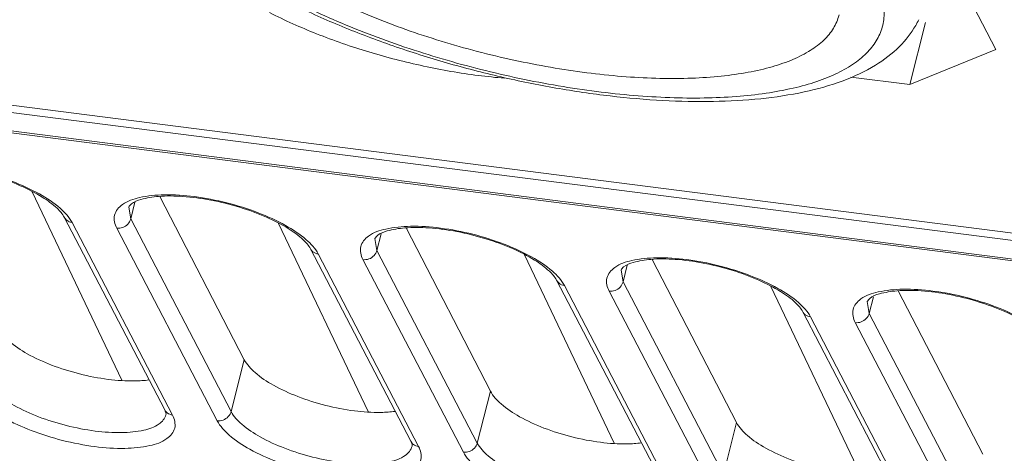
# Model space of a CAD drawing. Header units: millimetres. Extents: x -473 to 23648, y -382 to 1866.
# Tile 158 of 256: x 5718 to 5760, y 429 to 447. Entities that reach past the tile are written whole.
import ezdxf

# ---------------------------------------------------------------- set-up
doc = ezdxf.new("R2010")
doc.units = ezdxf.units.MM
doc.header["$LTSCALE"] = 80
doc.layers.get('0').update_dxf_attribs({"linetype": 'CONTINUOUS'})
for name, color, linetype in [('09_ALL_ROUNDS', 7, 'CONTINUOUS'), ('10_ALL_CHAMFER', 7, 'CONTINUOUS'), ('20_ALL_FEATURES', 7, 'CONTINUOUS')]:
    doc.layers.add(name, color=color, linetype=linetype)

msp = doc.modelspace()

# ---------------------------------------------------------------- linework, layer by layer
at = {"linetype": 'Continuous', "lineweight": 0}
msp.add_arc((5752.794, 448.974), 3.871, 330.0422, 334.1368, dxfattribs=at)
for points, knots in [([(5722.783, 453.61), (5723.013, 453.17), (5723.62, 452.287), (5724.802, 451.086), (5726.26, 449.942), (5727.942, 448.871), (5729.815, 447.877), (5731.848, 446.968), (5734.008, 446.152), (5736.258, 445.441), (5738.56, 444.846), (5740.876, 444.375), (5743.168, 444.039), (5745.397, 443.844), (5747.529, 443.798), (5749.533, 443.908), (5751.379, 444.184), (5753.021, 444.639), (5754.399, 445.276), (5755.456, 446.075), (5755.961, 446.717), (5756.148, 447.041)], [0, 0, 0, 0, 1.489507, 3.187127, 5.040734, 7.036885, 9.161876, 11.396083, 13.713269, 16.08281, 18.471452, 20.84502, 23.170014, 25.415261, 27.553431, 29.563176, 31.430199, 33.14097, 34.660898, 35.957594, 37.078621, 37.078621, 37.078621, 37.078621]), ([(5723.769, 452.954), (5723.9, 452.703), (5724.227, 452.196), (5724.85, 451.468), (5725.626, 450.736), (5726.547, 450.006), (5727.604, 449.288), (5728.786, 448.587), (5730.08, 447.913), (5731.472, 447.271), (5732.947, 446.67), (5734.489, 446.116), (5736.081, 445.615), (5737.706, 445.172), (5739.345, 444.792), (5740.982, 444.48), (5742.598, 444.238), (5744.176, 444.07), (5745.698, 443.977), (5747.148, 443.96), (5748.511, 444.02), (5749.771, 444.154), (5750.915, 444.363), (5751.932, 444.644), (5752.811, 444.994), (5753.544, 445.411), (5754.123, 445.893), (5754.539, 446.439), (5754.78, 447.046), (5754.837, 447.698), (5754.713, 448.379), (5754.526, 448.82), (5754.41, 449.042)], [0, 0, 0, 0, 0.847253, 1.801938, 2.867854, 4.043555, 5.323771, 6.700361, 8.162971, 9.699511, 11.29654, 12.939578, 14.613394, 16.302268, 17.990248, 19.661392, 21.300025, 22.890984, 24.419894, 25.873446, 27.239725, 28.508597, 29.672208, 30.72566, 31.668015, 32.503772, 33.244998, 33.913826, 34.543661, 35.175891, 35.851366, 36.602281, 36.602281, 36.602281, 36.602281]), ([(5725.572, 452.724), (5725.696, 452.486), (5726.011, 452.004), (5726.616, 451.316), (5727.376, 450.624), (5728.28, 449.937), (5729.319, 449.262), (5730.479, 448.61), (5731.746, 447.986), (5733.106, 447.4), (5734.54, 446.858), (5736.03, 446.368), (5737.559, 445.935), (5739.108, 445.565), (5740.655, 445.263), (5742.183, 445.033), (5743.673, 444.876), (5745.104, 444.795), (5746.461, 444.792), (5747.726, 444.866), (5748.883, 445.015), (5749.919, 445.239), (5750.821, 445.534), (5751.58, 445.898), (5752.187, 446.33), (5752.634, 446.828), (5752.832, 447.237), (5752.893, 447.458), (5752.9, 447.486)], [0, 0, 0, 0, 0.804414, 1.718088, 2.744465, 3.881157, 5.121597, 6.456119, 7.8727, 9.357495, 10.895279, 12.469812, 14.06418, 15.66111, 17.243287, 18.793658, 20.295749, 21.733998, 23.094111, 24.363477, 25.531667, 26.591105, 27.538026, 28.373934, 29.107814, 29.759123, 30.360248, 30.447578, 30.447578, 30.447578, 30.447578])]:
    msp.add_open_spline(points, degree=3, knots=knots, dxfattribs=at)
at = {"layer": '09_ALL_ROUNDS', "linetype": 'Continuous', "lineweight": 0}
for p, q in [((5644.019, 452.776), (5775.88, 435.943)), ((5776.317, 435.107), (5644.456, 451.94)), ((5776.419, 435.016), (5644.558, 451.849)), ((5753.396, 444.86), (5755.895, 444.541)), ((5722.501, 432.027), (5718.698, 439.994)), ((5722.87, 438.85), (5723.05, 439.557)), ((5722.87, 438.85), (5722.788, 439.352)), ((5720.056, 438.922), (5724.313, 430.771)), ((5720.384, 438.703), (5724.641, 430.552)), ((5727.128, 430.7), (5722.87, 438.85)), ((5726.539, 430.31), (5722.282, 438.461)), ((5732.936, 430.695), (5729.133, 438.662)), ((5733.306, 437.518), (5733.223, 438.02)), ((5733.306, 437.518), (5733.485, 438.225)), ((5730.491, 437.59), (5734.748, 429.439)), ((5737.563, 429.368), (5733.306, 437.518)), ((5730.819, 437.371), (5735.077, 429.22)), ((5736.974, 428.978), (5732.717, 437.129)), ((5743.371, 429.363), (5739.569, 437.33)), ((5743.741, 436.186), (5743.659, 436.688)), ((5743.741, 436.186), (5743.92, 436.893)), ((5740.926, 436.257), (5745.183, 428.107)), ((5747.998, 428.036), (5743.741, 436.186)), ((5741.255, 436.039), (5745.512, 427.888)), ((5747.409, 427.646), (5743.152, 435.797)), ((5753.807, 428.03), (5750.004, 435.998)), ((5754.176, 434.854), (5754.094, 435.355)), ((5754.176, 434.854), (5754.355, 435.561)), ((5751.361, 434.925), (5755.618, 426.775)), ((5751.69, 434.707), (5755.947, 426.556)), ((5758.433, 426.704), (5754.176, 434.854)), ((5757.844, 426.314), (5753.587, 434.464)), ((5727.128, 430.7), (5727.686, 432.895)), ((5737.563, 429.368), (5738.121, 431.563)), ((5747.998, 428.036), (5748.556, 430.231))]:
    msp.add_line(p, q, dxfattribs=at)
for points, knots in [([(5728.755, 447.588), (5729.405, 447.255), (5730.788, 446.639), (5732.975, 445.885), (5735.267, 445.295), (5737.196, 444.961), (5738.347, 444.839), (5738.719, 444.808)], [0, 0, 0, 0, 2.190654, 4.534246, 6.930945, 9.28284, 10.401658, 10.401658, 10.401658, 10.401658]), ([(5712.81, 441.09), (5713.155, 441.165), (5713.935, 441.239), (5715.178, 441.15), (5716.511, 440.893), (5717.809, 440.486), (5718.948, 439.971), (5719.608, 439.54), (5719.877, 439.307)], [0, 0, 0, 0, 1.057978, 2.333062, 3.726785, 5.122432, 6.403071, 7.469547, 7.469547, 7.469547, 7.469547]), ([(5719.749, 439.302), (5719.557, 439.482), (5719.056, 439.842), (5718.147, 440.301), (5717.043, 440.703), (5715.853, 440.998), (5714.703, 441.154), (5713.702, 441.171), (5712.973, 441.053), (5712.518, 440.898), (5712.381, 440.734), (5712.353, 440.684)], [0, 0, 0, 0, 0.790711, 1.837041, 3.046555, 4.308139, 5.505741, 6.528896, 7.286851, 7.737953, 7.91093, 7.91093, 7.91093, 7.91093]), ([(5722.282, 438.461), (5722.195, 438.626), (5722.093, 439.037), (5722.554, 439.565), (5722.99, 439.702), (5723.245, 439.757)], [0, 0, 0, 0, 0.560358, 1.117798, 1.903198, 1.903198, 1.903198, 1.903198]), ([(5730.184, 437.97), (5729.992, 438.15), (5729.491, 438.51), (5728.582, 438.969), (5727.478, 439.371), (5726.289, 439.666), (5725.138, 439.822), (5724.137, 439.839), (5723.408, 439.721), (5722.953, 439.566), (5722.816, 439.402), (5722.788, 439.352)], [0, 0, 0, 0, 0.790711, 1.837041, 3.046555, 4.308139, 5.505741, 6.528896, 7.286851, 7.737953, 7.91093, 7.91093, 7.91093, 7.91093]), ([(5723.245, 439.757), (5723.59, 439.833), (5724.37, 439.906), (5725.613, 439.818), (5726.946, 439.561), (5728.244, 439.154), (5729.383, 438.639), (5730.043, 438.208), (5730.312, 437.975)], [0, 0, 0, 0, 1.057978, 2.333062, 3.726785, 5.122432, 6.403071, 7.469547, 7.469547, 7.469547, 7.469547]), ([(5720.384, 438.703), (5720.305, 438.713), (5720.171, 438.765), (5720.082, 438.873), (5720.056, 438.922)], [0, 0, 0, 0, 0.2396081, 0.406425, 0.406425, 0.406425, 0.406425]), ([(5722.282, 438.461), (5722.366, 438.45), (5722.543, 438.473), (5722.762, 438.616), (5722.85, 438.77), (5722.87, 438.85)], [0, 0, 0, 0, 0.2542771, 0.5127048, 0.7610326, 0.7610326, 0.7610326, 0.7610326]), ([(5732.717, 437.129), (5732.63, 437.294), (5732.528, 437.705), (5732.99, 438.233), (5733.425, 438.369), (5733.68, 438.425)], [0, 0, 0, 0, 0.560358, 1.117798, 1.903198, 1.903198, 1.903198, 1.903198]), ([(5740.619, 436.637), (5740.427, 436.818), (5739.926, 437.178), (5739.017, 437.637), (5737.913, 438.039), (5736.724, 438.334), (5735.573, 438.49), (5734.572, 438.507), (5733.843, 438.388), (5733.388, 438.234), (5733.252, 438.07), (5733.223, 438.02)], [0, 0, 0, 0, 0.790711, 1.837041, 3.046555, 4.308139, 5.505741, 6.528896, 7.286851, 7.737953, 7.91093, 7.91093, 7.91093, 7.91093]), ([(5733.68, 438.425), (5734.025, 438.501), (5734.805, 438.574), (5736.048, 438.485), (5737.381, 438.229), (5738.679, 437.822), (5739.818, 437.307), (5740.478, 436.876), (5740.747, 436.642)], [0, 0, 0, 0, 1.057978, 2.333062, 3.726785, 5.122432, 6.403071, 7.469547, 7.469547, 7.469547, 7.469547]), ([(5730.819, 437.371), (5730.74, 437.381), (5730.606, 437.433), (5730.517, 437.54), (5730.491, 437.59)], [0, 0, 0, 0, 0.2396081, 0.406425, 0.406425, 0.406425, 0.406425]), ([(5732.717, 437.129), (5732.801, 437.118), (5732.978, 437.141), (5733.197, 437.284), (5733.285, 437.438), (5733.306, 437.518)], [0, 0, 0, 0, 0.2542771, 0.5127048, 0.7610326, 0.7610326, 0.7610326, 0.7610326]), ([(5743.152, 435.797), (5743.065, 435.962), (5742.963, 436.373), (5743.425, 436.901), (5743.86, 437.037), (5744.116, 437.093)], [0, 0, 0, 0, 0.560358, 1.117798, 1.903198, 1.903198, 1.903198, 1.903198]), ([(5751.054, 435.305), (5750.862, 435.486), (5750.361, 435.846), (5749.452, 436.305), (5748.348, 436.707), (5747.159, 437.002), (5746.008, 437.158), (5745.007, 437.175), (5744.278, 437.056), (5743.824, 436.902), (5743.687, 436.738), (5743.659, 436.688)], [0, 0, 0, 0, 0.790711, 1.837041, 3.046555, 4.308139, 5.505741, 6.528896, 7.286851, 7.737953, 7.91093, 7.91093, 7.91093, 7.91093]), ([(5744.116, 437.093), (5744.46, 437.169), (5745.24, 437.242), (5746.483, 437.153), (5747.816, 436.897), (5749.114, 436.49), (5750.253, 435.975), (5750.914, 435.543), (5751.182, 435.31)], [0, 0, 0, 0, 1.057978, 2.333062, 3.726785, 5.122432, 6.403071, 7.469547, 7.469547, 7.469547, 7.469547]), ([(5741.255, 436.039), (5741.175, 436.049), (5741.041, 436.101), (5740.952, 436.208), (5740.926, 436.258)], [0, 0, 0, 0, 0.2396081, 0.406425, 0.406425, 0.406425, 0.406425]), ([(5743.152, 435.797), (5743.236, 435.786), (5743.413, 435.809), (5743.632, 435.952), (5743.72, 436.106), (5743.741, 436.186)], [0, 0, 0, 0, 0.2542771, 0.5127048, 0.7610326, 0.7610326, 0.7610326, 0.7610326]), ([(5761.489, 433.973), (5761.297, 434.154), (5760.796, 434.514), (5759.887, 434.973), (5758.783, 435.375), (5757.594, 435.67), (5756.443, 435.826), (5755.442, 435.843), (5754.713, 435.724), (5754.259, 435.57), (5754.122, 435.406), (5754.094, 435.355)], [0, 0, 0, 0, 0.790711, 1.837041, 3.046555, 4.308139, 5.505741, 6.528896, 7.286851, 7.737953, 7.91093, 7.91093, 7.91093, 7.91093]), ([(5754.551, 435.761), (5754.895, 435.837), (5755.675, 435.91), (5756.918, 435.821), (5758.251, 435.564), (5759.549, 435.158), (5760.688, 434.643), (5761.349, 434.211), (5761.617, 433.978)], [0, 0, 0, 0, 1.057978, 2.333062, 3.726785, 5.122432, 6.403071, 7.469547, 7.469547, 7.469547, 7.469547]), ([(5753.587, 434.464), (5753.5, 434.63), (5753.398, 435.041), (5753.86, 435.569), (5754.295, 435.705), (5754.551, 435.761)], [0, 0, 0, 0, 0.560358, 1.117798, 1.903198, 1.903198, 1.903198, 1.903198]), ([(5751.69, 434.707), (5751.61, 434.717), (5751.476, 434.769), (5751.387, 434.876), (5751.361, 434.925)], [0, 0, 0, 0, 0.2396081, 0.406425, 0.406425, 0.406425, 0.406425]), ([(5753.587, 434.464), (5753.671, 434.454), (5753.848, 434.476), (5754.067, 434.62), (5754.155, 434.774), (5754.176, 434.854)], [0, 0, 0, 0, 0.2542771, 0.5127048, 0.7610326, 0.7610326, 0.7610326, 0.7610326]), ([(5724.364, 430.562), (5724.323, 430.405), (5724.036, 430.082), (5723.35, 429.865), (5722.427, 429.779), (5721.323, 429.857), (5720.139, 430.085), (5718.986, 430.445), (5717.972, 430.903), (5717.191, 431.412), (5716.801, 431.823), (5716.692, 432.032)], [0, 0, 0, 0, 0.486322, 1.184001, 2.12345, 3.255557, 4.493079, 5.732595, 6.87048, 7.818651, 8.524498, 8.524498, 8.524498, 8.524498]), ([(5724.641, 430.552), (5724.728, 430.387), (5724.83, 429.976), (5724.368, 429.448), (5723.593, 429.205), (5722.554, 429.107), (5721.31, 429.195), (5719.977, 429.453), (5718.68, 429.859), (5717.539, 430.375), (5716.662, 430.947), (5716.225, 431.409), (5716.104, 431.642)], [0, 0, 0, 0, 0.560358, 1.117798, 1.903198, 2.961176, 4.23626, 5.629983, 7.02563, 8.30627, 9.372745, 10.161558, 10.161558, 10.161558, 10.161558]), ([(5724.641, 430.552), (5724.562, 430.563), (5724.428, 430.614), (5724.339, 430.722), (5724.313, 430.771)], [0, 0, 0, 0, 0.2396078, 0.406425, 0.406425, 0.406425, 0.406425]), ([(5724.364, 430.562), (5724.367, 430.575), (5724.37, 430.612), (5724.361, 430.649), (5724.355, 430.671)], [0, 0, 0, 0, 0.0409591, 0.1104663, 0.1104663, 0.1104663, 0.1104663]), ([(5726.539, 430.31), (5726.623, 430.299), (5726.8, 430.322), (5727.019, 430.466), (5727.107, 430.62), (5727.128, 430.7)], [0, 0, 0, 0, 0.2542775, 0.5127044, 0.7610325, 0.7610325, 0.7610325, 0.7610325]), ([(5734.799, 429.23), (5734.758, 429.073), (5734.471, 428.749), (5733.785, 428.532), (5732.862, 428.446), (5731.758, 428.525), (5730.574, 428.753), (5729.422, 429.113), (5728.407, 429.571), (5727.626, 430.08), (5727.236, 430.491), (5727.128, 430.7)], [0, 0, 0, 0, 0.486322, 1.184001, 2.12345, 3.255557, 4.493079, 5.732595, 6.87048, 7.818651, 8.524498, 8.524498, 8.524498, 8.524498]), ([(5735.077, 429.22), (5735.163, 429.055), (5735.265, 428.644), (5734.803, 428.116), (5734.028, 427.872), (5732.989, 427.775), (5731.745, 427.863), (5730.412, 428.12), (5729.115, 428.526), (5727.974, 429.043), (5727.097, 429.615), (5726.661, 430.077), (5726.539, 430.31)], [0, 0, 0, 0, 0.560358, 1.117798, 1.903198, 2.961176, 4.23626, 5.629983, 7.02563, 8.30627, 9.372745, 10.161558, 10.161558, 10.161558, 10.161558]), ([(5735.077, 429.22), (5734.997, 429.23), (5734.863, 429.282), (5734.774, 429.39), (5734.748, 429.439)], [0, 0, 0, 0, 0.2396078, 0.406425, 0.406425, 0.406425, 0.406425]), ([(5734.799, 429.23), (5734.802, 429.243), (5734.805, 429.28), (5734.796, 429.317), (5734.79, 429.339)], [0, 0, 0, 0, 0.0409591, 0.1104663, 0.1104663, 0.1104663, 0.1104663]), ([(5736.974, 428.978), (5737.058, 428.967), (5737.235, 428.99), (5737.454, 429.134), (5737.542, 429.288), (5737.563, 429.368)], [0, 0, 0, 0, 0.2542775, 0.5127044, 0.7610325, 0.7610325, 0.7610325, 0.7610325]), ([(5745.234, 427.898), (5745.193, 427.741), (5744.906, 427.417), (5744.22, 427.2), (5743.297, 427.114), (5742.193, 427.192), (5741.009, 427.42), (5739.857, 427.781), (5738.842, 428.239), (5738.061, 428.748), (5737.672, 429.159), (5737.563, 429.368)], [0, 0, 0, 0, 0.486322, 1.184001, 2.12345, 3.255557, 4.493079, 5.732595, 6.87048, 7.818651, 8.524498, 8.524498, 8.524498, 8.524498]), ([(5745.512, 427.888), (5745.598, 427.723), (5745.7, 427.312), (5745.238, 426.784), (5744.463, 426.54), (5743.424, 426.443), (5742.18, 426.531), (5740.847, 426.788), (5739.55, 427.194), (5738.409, 427.711), (5737.532, 428.283), (5737.096, 428.745), (5736.974, 428.978)], [0, 0, 0, 0, 0.560358, 1.117798, 1.903198, 2.961176, 4.23626, 5.629983, 7.02563, 8.30627, 9.372745, 10.161558, 10.161558, 10.161558, 10.161558])]:
    msp.add_open_spline(points, degree=3, knots=knots, dxfattribs=at)
for points in [[(5720.056, 438.922), (5719.98, 439.066), (5719.867, 439.19), (5719.749, 439.302)], [(5719.877, 439.307), (5720.075, 439.134), (5720.263, 438.936), (5720.384, 438.703)], [(5730.491, 437.59), (5730.415, 437.734), (5730.303, 437.858), (5730.184, 437.97)], [(5730.312, 437.975), (5730.51, 437.802), (5730.698, 437.604), (5730.819, 437.371)], [(5740.926, 436.257), (5740.85, 436.402), (5740.738, 436.526), (5740.619, 436.637)], [(5740.747, 436.642), (5740.945, 436.47), (5741.133, 436.272), (5741.255, 436.039)], [(5751.361, 434.925), (5751.286, 435.07), (5751.173, 435.194), (5751.054, 435.305)], [(5751.182, 435.31), (5751.38, 435.138), (5751.568, 434.94), (5751.69, 434.707)], [(5724.355, 430.671), (5724.344, 430.706), (5724.33, 430.739), (5724.313, 430.771)], [(5734.79, 429.339), (5734.779, 429.373), (5734.765, 429.407), (5734.748, 429.439)]]:
    msp.add_open_spline(points, degree=3, dxfattribs=at)
at = {"layer": '10_ALL_CHAMFER', "linetype": 'Continuous', "lineweight": 0}
for p, q in [((5751.491, 461.449), (5759.547, 446.025)), ((5755.895, 444.541), (5756.564, 447.17)), ((5759.547, 446.025), (5755.895, 444.541))]:
    msp.add_line(p, q, dxfattribs=at)
at = {"layer": '20_ALL_FEATURES', "linetype": 'Continuous', "lineweight": 0}
for p, q in [((5648.113, 452.566), (5771.437, 436.822)), ((5724.106, 439.806), (5727.686, 432.895)), ((5734.541, 438.474), (5738.121, 431.563)), ((5744.977, 437.142), (5748.556, 430.231)), ((5755.412, 435.81), (5758.991, 428.899))]:
    msp.add_line(p, q, dxfattribs=at)
for points in [[(5717.251, 434.227), (5717.359, 434.018), (5717.749, 433.604), (5718.529, 433.093), (5719.543, 432.633), (5720.695, 432.271), (5721.878, 432.043), (5722.868, 431.973), (5723.445, 432.012), (5723.642, 432.038)], [(5727.686, 432.895), (5727.794, 432.686), (5728.184, 432.272), (5728.964, 431.761), (5729.978, 431.3), (5731.13, 430.939), (5732.313, 430.711), (5733.303, 430.641), (5733.88, 430.68), (5734.077, 430.706)], [(5738.121, 431.563), (5738.23, 431.353), (5738.619, 430.94), (5739.399, 430.429), (5740.413, 429.968), (5741.565, 429.607), (5742.748, 429.378), (5743.738, 429.308), (5744.315, 429.348), (5744.513, 429.374)], [(5748.556, 430.231), (5748.665, 430.021), (5749.054, 429.608), (5749.834, 429.097), (5750.848, 428.636), (5752, 428.275), (5753.183, 428.046), (5754.173, 427.976), (5754.75, 428.015), (5754.948, 428.042)]]:
    msp.add_open_spline(points, degree=3, knots=[0, 0, 0, 0, 0.708529, 1.657236, 2.795164, 4.034401, 5.271552, 6.403523, 7.001402, 7.001402, 7.001402, 7.001402], dxfattribs=at)

doc.saveas('drawing.dxf')
